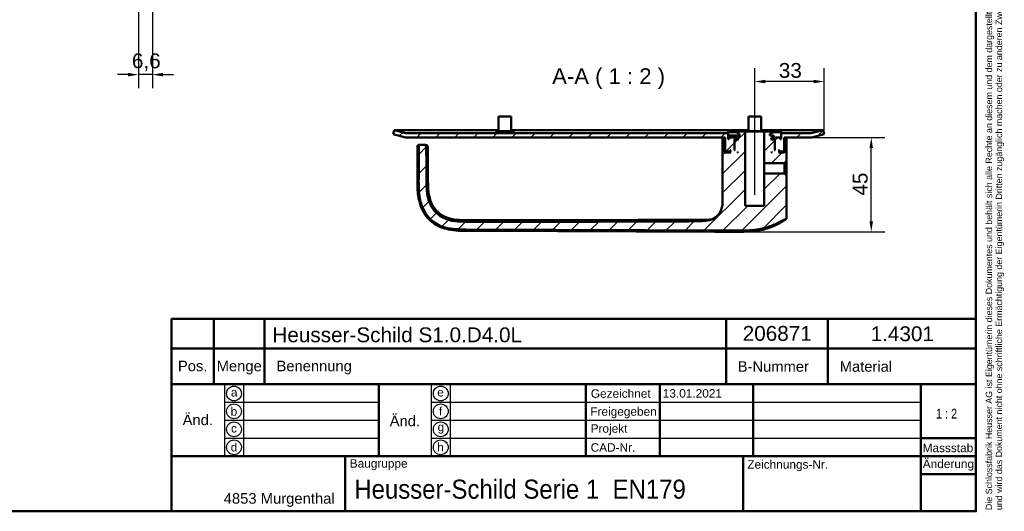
# Model space of a CAD drawing. Header units: millimetres. Extents: x 20 to 833, y 20 to 574.
# Tile 10 of 21: x 368 to 833, y 20 to 252. Entities that reach past the tile are written whole.
import ezdxf
from ezdxf.enums import TextEntityAlignment as Align

# ---------------------------------------------------------------- set-up
doc = ezdxf.new("R2010")
doc.units = ezdxf.units.MM
doc.header["$LTSCALE"] = 2
for name, color, linetype, lineweight in [('Bemaßungen(DIN)', 7, 'Continuous', 25), ('Mittellinie(DIN)', 7, 'Continuous', 25), ('Sichtbare Kanten(DIN)', 7, 'Continuous', 50), ('Skizziergeometrie(DIN)', 7, 'Continuous', 50), ('Skizzierlinie(DIN)', 7, 'Continuous', 25), ('Symbole(DIN)', 7, 'Continuous', 25)]:
    doc.layers.add(name, color=color, linetype=linetype, lineweight=lineweight)
doc.layers.add('Schraffur', color=179, linetype='Continuous', lineweight=9, true_color=0x1e1e47)
doc.styles.add('Aktuell-DIN', font='arial.ttf')
doc.styles.add('Aktuell-DINGroßer Text', font='arial.ttf')
doc.styles.add('STANDARD-DIN~0', font='arial.ttf')
doc.styles.add('Textstil10', font='arial.ttf')
doc.styles.add('Textstil41', font='arial.ttf', dxfattribs={"width": 0.8})
doc.styles.add('Textstil83', font='arial.ttf', dxfattribs={"width": 0.8})
doc.dimstyles.new('CAD-LAN', dxfattribs={"dimscale": 2, "dimtxt": 3.5, "dimasz": 2.5, "dimexe": 3.175, "dimexo": 0, "dimgap": 0.8, "dimtad": 1, "dimrnd": 1e-08, "dimtxsty": 'STANDARD-DIN~0', "dimcen": 0.09, "dimdle": 10, "dimclrd": 250, "dimclre": 250, "dimclrt": 250, "dimadec": 0, "dimazin": 2, "dimtfac": 1, "dimtmove": 0, "dimatfit": 3, "dimfxl": 1, "dimtolj": 1, "dimtzin": 0, "dimlwd": 25, "dimlwe": 25, "dimarcsym": 0})

# ---------------------------------------------------------------- blocks, each defined once
blk = doc.blocks.new('Ränder Standardrahmen')
at = {"layer": 'Skizziergeometrie(DIN)', "flags": 128}
blk.add_lwpolyline([(10, 10), (10, 287), (410, 287), (410, 10), (10, 10)], dxfattribs=at)
blk = doc.blocks.new('Schriftfelder Heusser')
at = {"layer": 'Skizziergeometrie(DIN)'}
for p, q in [((101, 229.92), (101, 236.92)), ((101, 236.92), (291, 236.92)), ((111, 229.92), (111, 236.92)), ((123, 229.92), (123, 236.92)), ((232, 229.92), (232, 236.92)), ((256, 229.92), (256, 236.92)), ((291, 236.92), (291, 229.92)), ((101, 191.42), (101, 229.92)), ((101, 229.92), (291, 229.92)), ((111, 229.92), (111, 221.42)), ((123, 229.92), (123, 221.42)), ((232, 229.92), (232, 221.42)), ((256, 229.92), (256, 221.42)), ((291, 229.92), (291, 191.42)), ((101, 221.42), (291, 221.42)), ((150, 221.42), (150, 204.42)), ((198.85, 221.42), (198.85, 204.42)), ((216.35, 221.42), (216.35, 204.42)), ((238.35, 221.42), (238.35, 204.42)), ((278, 221.42), (278, 191.42)), ((278, 208.67), (291, 208.67)), ((101, 204.42), (291, 204.42)), ((142, 204.42), (142, 191.42)), ((236, 204.42), (236, 191.42)), ((278, 200.17), (291, 200.17)), ((291, 191.42), (101, 191.42))]:
    blk.add_line(p, q, dxfattribs=at)
at = {"layer": 'Skizzierlinie(DIN)'}
for p, q in [((113.5, 221.42), (113.5, 204.42)), ((118, 221.42), (118, 204.42)), ((162.35, 221.42), (162.35, 204.42)), ((166.85, 221.42), (166.85, 204.42)), ((113.5, 217.17), (150, 217.17)), ((162.35, 217.17), (278, 217.17)), ((113.5, 212.92), (150, 212.92)), ((162.35, 212.92), (278, 212.92)), ((113.5, 208.67), (150, 208.67)), ((162.35, 208.67), (278, 208.67))]:
    blk.add_line(p, q, dxfattribs=at)
for centre in [(115.75, 219.25), (164.6, 219.25), (115.75, 215.04), (164.6, 215.04), (115.75, 210.79), (164.6, 210.79), (115.75, 206.54), (164.6, 206.54)]:
    blk.add_circle(centre, 1.75, dxfattribs=at)
at = {"layer": 'Symbole(DIN)', "color": 7, "insert": (293.33, 191.7), "char_height": 1.5, "width": 182.3003, "attachment_point": 1, "rotation": 90, "line_spacing_factor": 0.944221, "style": 'Aktuell-DIN'}
blk.add_mtext('\\fArial|b0|i0;\\H1.5000;Die Schlossfabrik Heusser AG ist Eigentümerin dieses Dokumentes und behält sich alle Rechte an diesem und dem dargestellten Gegenstand vor. Der Empfänger anerkennt diese Rechte\\Pund wird das Dokument nicht ohne schriftliche Ermächtigung der Eigentümerin Dritten zugänglich machen oder zu anderen Zwecken verwenden, zu dem es ihm übergeben worden ist.\\P ', dxfattribs=at)
at = {"layer": 'Symbole(DIN)', "color": 179, "true_color": 0x262659, "style": 'Aktuell-DIN'}
for s, insert, char_height, attachment_point in [('Pos.', (106, 227), 2.489, 2), ('Menge', (117, 227), 2.489, 2), ('Benennung', (125.81, 225.38), 2.489, 4), ('B-Nummer', (234.74, 225.62), 2.489, 4), ('Material', (265.02, 225.62), 2.489, 5), ('\\fArial|b0|i0;a', (115.81, 219.53), 2, 5), ('\\fArial|b0|i0;e', (164.54, 219.53), 2, 5), ('\\fArial|b0|i0;Gezeichnet', (200.05, 219.23), 2, 4), ('\\fArial|b0|i0;b', (115.75, 215), 2, 5), ('\\fArial|b0|i0;f', (164.55, 215.06), 2, 5), ('\\fArial|b0|i0;Freigegeben', (199.92, 216), 2, 1), ('\\fArial|b0|i0;Projekt', (200, 211.98), 2, 1), ('\\fArial|b0|i0;c', (115.75, 211.01), 2, 5), ('\\fArial|b0|i0;g', (164.63, 211.05), 2, 5), ('\\fArial|b0|i0;d', (115.76, 206.55), 2, 5), ('\\fArial|b0|i0;h', (164.55, 206.57), 2, 5), ('\\fArial|b0|i0;CAD-Nr.', (200, 207.5), 2, 1), ('\\fArial|b0|i0;\\H2.0000;Massstab', (284.39, 206.37), 2, 5), ('\\fArial|b0|i0;\\H2.0000;Baugruppe', (143.1, 203.73), 2, 1), ('\\fArial|b0|i0;Zeichnungs-Nr.', (237, 203.5), 2, 1), ('\\fArial|b0|i0;\\H2.5000;4853 Murgenthal', (113.33, 192.46), 2.5, 7)]:
    blk.add_mtext(s, dxfattribs=dict(at, insert=insert, char_height=char_height, attachment_point=attachment_point))
at = {"layer": 'Symbole(DIN)', "color": 179, "true_color": 0x262659, "attachment_point": 5, "style": 'Aktuell-DIN'}
for s, insert, char_height, width in [('Änd.', (107.21, 213), 2.489, 12.3494), ('Änd.', (156.12, 212.76), 2.489, 12.3494), ('\\fArial|b0|i0;Änderung', (284.51, 202.33), 2, 12.1143)]:
    blk.add_mtext(s, dxfattribs=dict(at, insert=insert, char_height=char_height, width=width))
at = {"layer": 'Symbole(DIN)', "color": 7, "insert": (144.18, 196.62), "char_height": 4.5, "width": 90.18, "attachment_point": 4, "style": 'Aktuell-DIN'}
blk.add_mtext('\\fArial|b0|i0;\\W0.90;\\H4.5000;Heusser-Schild Serie 1  EN179 ', dxfattribs=at)
at = {"layer": 'Symbole(DIN)', "color": 179, "true_color": 0x262659, "style": 'Textstil10'}
blk.add_attdef('ERSTELLUNGSDATUM_001', (217.04, 218.29), '', height=2, dxfattribs=at)
at = {"layer": 'Symbole(DIN)', "color": 179, "true_color": 0x262659}
for tag, height, style, p in [('AUTOR', 2.49, 'Aktuell-DIN', (240.03, 219.26)), ('KONTROLLDATUM', 2, 'Textstil10', (217.42, 215.04)), ('KONTROLLIERT_VON', 2, 'Textstil10', (239.98, 215.05))]:
    blk.add_attdef(tag, text='', height=height, dxfattribs=dict(at, style=style)).set_placement(p, align=Align.MIDDLE_LEFT)
at = {"layer": 'Symbole(DIN)', "color": 7, "style": 'Textstil83', "width": 0.8}
blk.add_attdef('Anfänglicher_Ansichtsmaßstab_001', (281.57, 213.34), '', height=2.3, dxfattribs=at)
at = {"layer": 'Symbole(DIN)', "color": 179, "true_color": 0x262659, "style": 'Textstil10'}
blk.add_attdef('PROJEKT', text='', height=2, dxfattribs=at).set_placement((217.77, 209.72), align=Align.BOTTOM_LEFT)
at = {"layer": 'Symbole(DIN)', "color": 7, "style": 'Textstil41', "width": 0.8}
blk.add_attdef('STATUS', text='', height=5, dxfattribs=at).set_placement((284.53, 195.86), align=Align.MIDDLE_CENTER)
blk = doc.blocks.new('*D16')
at = {"layer": 'Bemaßungen(DIN)', "color": 250, "linetype": 'Continuous', "lineweight": 25, "true_color": 0x3f3f3f, "transparency": 16777216}
for p, q in [((430.97, 280.66), (430.97, 220)), ((424.42, 258.35), (424.42, 220)), ((419.42, 226.35), (414.42, 226.35)), ((430.97, 226.35), (424.42, 226.35)), ((435.97, 226.35), (440.97, 226.35))]:
    blk.add_line(p, q, dxfattribs=at)
at = {"layer": 'Bemaßungen(DIN)', "color": 250, "linetype": 'Continuous', "true_color": 0x3f3f3f, "transparency": 16777216}
for points in [[(419.42, 227.19), (419.42, 225.52), (424.42, 226.35)], [(435.97, 227.19), (435.97, 225.52), (430.97, 226.35)]]:
    blk.add_solid(points, dxfattribs=at)
at = {"layer": 'Defpoints', "color": 0, "linetype": 'Continuous', "transparency": 16777216}
for p in [(430.97, 280.66), (424.42, 258.35), (424.42, 226.35)]:
    blk.add_point(p, dxfattribs=at)
at = {"layer": 'Bemaßungen(DIN)', "color": 250, "linetype": 'Continuous', "lineweight": 25, "true_color": 0x3f3f3f, "transparency": 16777216, "insert": (421.31, 236.37), "char_height": 7, "attachment_point": 1, "style": 'STANDARD-DIN~0'}
blk.add_mtext('\\A1;6,6', dxfattribs=at)
blk = doc.blocks.new('*D19')
at = {"layer": 'Bemaßungen(DIN)', "color": 250, "linetype": 'Continuous', "lineweight": 25, "true_color": 0x3f3f3f, "transparency": 16777216}
for p, q in [((715.5, 204.43), (715.5, 229.43)), ((748.3, 198.14), (748.3, 229.43)), ((743.3, 223.08), (720.5, 223.08))]:
    blk.add_line(p, q, dxfattribs=at)
at = {"layer": 'Bemaßungen(DIN)', "color": 250, "linetype": 'Continuous', "true_color": 0x3f3f3f, "transparency": 16777216}
for points in [[(720.5, 223.91), (720.5, 222.25), (715.5, 223.08)], [(743.3, 223.91), (743.3, 222.25), (748.3, 223.08)]]:
    blk.add_solid(points, dxfattribs=at)
at = {"layer": 'Defpoints', "color": 0, "linetype": 'Continuous', "transparency": 16777216}
for p in [(715.5, 223.08), (715.5, 204.43), (748.3, 198.14)]:
    blk.add_point(p, dxfattribs=at)
at = {"layer": 'Bemaßungen(DIN)', "color": 250, "linetype": 'Continuous', "lineweight": 25, "true_color": 0x3f3f3f, "transparency": 16777216, "insert": (726.89, 231.83), "char_height": 7, "attachment_point": 1, "style": 'STANDARD-DIN~0'}
blk.add_mtext('\\A1;33', dxfattribs=at)
blk = doc.blocks.new('*D20')
at = {"layer": 'Bemaßungen(DIN)', "color": 250, "linetype": 'Continuous', "lineweight": 25, "true_color": 0x3f3f3f, "transparency": 16777216}
for p, q in [((742.5, 196.63), (776.91, 196.63)), ((770.56, 157.07), (770.56, 191.63)), ((706.34, 152.07), (776.91, 152.07))]:
    blk.add_line(p, q, dxfattribs=at)
at = {"layer": 'Bemaßungen(DIN)', "color": 250, "linetype": 'Continuous', "true_color": 0x3f3f3f, "transparency": 16777216}
for points in [[(769.73, 191.63), (771.4, 191.63), (770.56, 196.63)], [(769.73, 157.07), (771.4, 157.07), (770.56, 152.07)]]:
    blk.add_solid(points, dxfattribs=at)
at = {"layer": 'Defpoints', "color": 0, "linetype": 'Continuous', "transparency": 16777216}
for p in [(742.5, 196.63), (770.56, 196.63), (706.34, 152.07)]:
    blk.add_point(p, dxfattribs=at)
at = {"layer": 'Bemaßungen(DIN)', "color": 250, "linetype": 'Continuous', "lineweight": 25, "true_color": 0x3f3f3f, "transparency": 16777216, "insert": (761.84, 169.17), "char_height": 7, "attachment_point": 1, "rotation": 90, "style": 'STANDARD-DIN~0'}
blk.add_mtext('\\A1;45', dxfattribs=at)

msp = doc.modelspace()

# ---------------------------------------------------------------- hatches: boundary and pattern name
at = {"layer": 'Schraffur'}
h = msp.add_hatch(dxfattribs=at)
h.set_pattern_fill('ANSI31', color=256, scale=50.8, style=0)
h.set_pattern_definition([(45, (0, 0), (-4.49013, 4.49013), [])])
edge = h.paths.add_edge_path()
edge.add_spline(control_points=[(730.081, 158.059), (730.174, 158.096), (730.265, 158.13), (730.381, 158.206), (730.417, 158.237), (730.479, 158.317), (730.5, 158.363), (730.538, 158.507), (730.538, 158.611), (730.538, 158.715)], knot_values=[-0.0935252, -0.0935252, -0.0935252, -0.0935252, -0.0642653, -0.0642653, -0.0483657, -0.0483657, -0.0312513, -0.0312513, 0, 0, 0, 0], degree=3, periodic=0)
edge.add_line((730.538, 158.715), (730.538, 178.685))
edge.add_line((730.538, 178.685), (729.554, 179.669))
edge.add_line((729.554, 179.669), (720.045, 179.669))
edge.add_line((720.045, 179.669), (720.045, 164.427))
edge.add_line((720.045, 164.427), (710.945, 164.427))
edge.add_line((710.945, 164.427), (710.945, 199.427))
edge.add_line((710.945, 199.427), (707.995, 199.427))
edge.add_line((707.995, 199.427), (707.495, 198.927))
edge.add_line((707.495, 198.927), (707.495, 198.327))
edge.add_line((707.495, 198.327), (708.395, 198.327))
edge.add_line((708.395, 198.327), (708.395, 196.627))
edge.add_line((708.395, 196.627), (707.495, 196.627))
edge.add_line((707.495, 196.627), (707.495, 195.427))
edge.add_line((707.495, 195.427), (707.295, 195.627))
edge.add_line((707.295, 195.627), (706.195, 195.627))
edge.add_line((706.195, 195.627), (705.995, 195.427))
edge.add_line((705.995, 195.427), (705.995, 190.627))
edge.add_line((705.995, 190.627), (705.745, 190.627))
edge.add_line((705.745, 190.627), (705.945, 190.827))
edge.add_line((705.945, 190.827), (705.945, 195.627))
edge.add_line((705.945, 195.627), (705.745, 195.827))
edge.add_line((705.745, 195.827), (706.495, 195.827))
edge.add_line((706.495, 195.827), (706.495, 196.627))
edge.add_line((706.495, 196.627), (703.495, 196.627))
edge.add_line((703.495, 196.627), (703.495, 195.827))
edge.add_line((703.495, 195.827), (702.995, 195.827))
edge.add_line((702.995, 195.827), (702.995, 199.127))
edge.add_line((702.995, 199.127), (702.495, 199.127))
edge.add_line((702.495, 199.127), (702.495, 198.629))
edge.add_line((702.495, 198.629), (550.741, 198.629))
edge.add_line((550.741, 198.629), (545.187, 200.074))
edge.add_line((545.187, 200.074), (544.683, 198.139))
edge.add_line((544.683, 198.139), (550.489, 196.627))
edge.add_line((550.489, 196.627), (701.495, 196.627))
edge.add_line((701.495, 196.627), (701.495, 190.227))
edge.add_line((701.495, 190.227), (701.695, 190.027))
edge.add_line((701.695, 190.027), (703.795, 190.027))
edge.add_line((703.795, 190.027), (703.895, 190.127))
edge.add_line((703.895, 190.127), (703.895, 190.627))
edge.add_line((703.895, 190.627), (704.195, 190.627))
edge.add_line((704.195, 190.627), (703.995, 190.427))
edge.add_line((703.995, 190.427), (703.995, 189.827))
edge.add_line((703.995, 189.827), (704.195, 189.627))
edge.add_line((704.195, 189.627), (701.495, 189.627))
edge.add_line((701.495, 189.627), (701.195, 189.927))
edge.add_line((701.195, 189.927), (701.195, 196.127))
edge.add_line((701.195, 196.127), (700.351, 196.127))
edge.add_line((700.351, 196.127), (700.351, 193.627))
edge.add_line((700.351, 193.627), (700.351, 168.211))
edge.add_spline(control_points=[(700.351, 168.211), (700.351, 166.72), (700.351, 165.226), (699.862, 162.823), (699.542, 161.914), (698.542, 160.26), (697.901, 159.567), (696.077, 158.235), (694.926, 157.81), (691.956, 157.055), (689.84, 157.046), (687.764, 157.037)], knot_values=[-1.7523025, -1.7523025, -1.7523025, -1.7523025, -1.4005798, -1.4005798, -1.1659723, -1.1659723, -0.9360017, -0.9360017, -0.622774, -0.622774, 0, 0, 0, 0], degree=3, periodic=0)
edge.add_spline(control_points=[(687.764, 157.037), (670.064, 156.96), (652.364, 156.886), (616.167, 156.804), (597.671, 156.799), (579.174, 156.865)], knot_values=[-10.8590542, -10.8590542, -10.8590542, -10.8590542, -5.5490264, -5.5490264, 0, 0, 0, 0], degree=3, periodic=0)
edge.add_spline(control_points=[(579.174, 156.865), (577.035, 156.873), (574.78, 156.882), (571.016, 157.62), (569.245, 158.145), (566.026, 160.066), (564.76, 161.198), (562.374, 164.369), (561.654, 166.282), (560.45, 170.904), (560.437, 174.056), (560.424, 177.165)], knot_values=[-2.9244657, -2.9244657, -2.9244657, -2.9244657, -2.2361642, -2.2361642, -1.7941913, -1.7941913, -1.422562, -1.422562, -0.932808, -0.932808, 0, 0, 0, 0], degree=3, periodic=0)
edge.add_spline(control_points=[(560.424, 177.165), (560.409, 180.753), (560.397, 183.576), (560.383, 187.67), (560.377, 189.772), (560.376, 191.714)], knot_values=[-1.3547138, -1.3547138, -1.3547138, -1.3547138, -0.5873657, -0.5873657, -0.0059478, -0.0059478, -0.0059478, -0.0059478], degree=3, periodic=0)
edge.add_spline(control_points=[(560.376, 191.714), (560.376, 191.967), (560.376, 192.228), (560.286, 192.559), (560.245, 192.657), (560.129, 192.826), (560.059, 192.894), (559.87, 193.017), (559.751, 193.058), (559.419, 193.127), (559.189, 193.127), (558.965, 193.127)], knot_values=[-0.2455462, -0.2455462, -0.2455462, -0.2455462, -0.1709724, -0.1709724, -0.1378317, -0.1378317, -0.106542, -0.106542, -0.067146, -0.067146, 0, 0, 0, 0], degree=3, periodic=0)
edge.add_line((558.965, 193.127), (557.375, 193.127))
edge.add_spline(control_points=[(557.375, 193.127), (557.27, 193.127), (557.162, 193.127), (557.029, 193.09), (556.991, 193.074), (556.925, 193.028), (556.899, 193), (556.852, 192.926), (556.836, 192.878), (556.81, 192.746), (556.81, 192.653), (556.81, 192.562)], knot_values=[-0.0997525, -0.0997525, -0.0997525, -0.0997525, -0.0687231, -0.0687231, -0.0556331, -0.0556331, -0.0432165, -0.0432165, -0.0273736, -0.0273736, -0.0000528, -0.0000528, -0.0000528, -0.0000528], degree=3, periodic=0)
edge.add_spline(control_points=[(556.81, 192.562), (556.809, 190.427), (556.805, 188.392), (556.789, 183.452), (556.771, 179.236), (556.761, 177.137)], knot_values=[-1.0713762, -1.0713762, -1.0713762, -1.0713762, -0.6299433, -0.6299433, 0, 0, 0, 0], degree=3, periodic=0)
edge.add_spline(control_points=[(556.761, 177.137), (556.748, 174.078), (556.734, 170.909), (557.699, 165.829), (558.354, 163.6), (560.62, 159.714), (561.921, 158.202), (565.525, 155.41), (567.627, 154.59), (572.595, 153.229), (575.92, 153.215), (579.09, 153.201)], knot_values=[-3.1182614, -3.1182614, -3.1182614, -3.1182614, -2.3275462, -2.3275462, -1.8418292, -1.8418292, -1.4493224, -1.4493224, -0.951006, -0.951006, -0.0000032, -0.0000032, -0.0000032, -0.0000032], degree=3, periodic=0)
edge.add_line((579.09, 153.201), (706.563, 152.655))
edge.add_spline(control_points=[(706.563, 152.655), (707.736, 152.65), (709.478, 152.642), (712.436, 152.722), (713.892, 152.807), (715.351, 152.974)], knot_values=[-0.8850588, -0.8850588, -0.8850588, -0.8850588, -0.4408383, -0.4408383, 0, 0, 0, 0], degree=3, periodic=0)
edge.add_spline(control_points=[(715.351, 152.974), (716.179, 153.068), (717.003, 153.189), (718.641, 153.495), (719.453, 153.68), (720.256, 153.903)], knot_values=[-0.4996856, -0.4996856, -0.4996856, -0.4996856, -0.2499014, -0.2499014, 0, 0, 0, 0], degree=3, periodic=0)
edge.add_spline(control_points=[(720.256, 153.903), (721.067, 154.128), (721.877, 154.394), (723.553, 155.008), (724.434, 155.369), (725.297, 155.749)], knot_values=[-0.5353756, -0.5353756, -0.5353756, -0.5353756, -0.2827871, -0.2827871, -0.0000004, -0.0000004, -0.0000004, -0.0000004], degree=3, periodic=0)
edge.add_spline(control_points=[(725.297, 155.749), (726.228, 156.159), (726.734, 156.411), (728.49, 157.317), (729.366, 157.776), (730.081, 158.059)], knot_values=[-0.5031249, -0.5031249, -0.5031249, -0.5031249, -0.2304775, -0.2304775, 0, 0, 0, 0], degree=3, periodic=0)
h.paths.add_polyline_path([(707.495, 189.827), (707.495, 189.627), (707.295, 189.627)], flags=0)
h.paths.add_polyline_path([(748.302, 198.139), (747.798, 200.074), (742.243, 198.629), (728.495, 198.629), (728.495, 199.127), (727.995, 199.127), (727.995, 195.827), (727.495, 195.827), (727.495, 196.627), (724.512, 196.627), (724.512, 197.527), (722.595, 197.527), (722.595, 198.327), (723.495, 198.327), (723.495, 198.927), (722.995, 199.427), (720.045, 199.427), (720.045, 184.586), (729.554, 184.586), (730.538, 185.57), (730.538, 193.627), (730.538, 196.127), (729.795, 196.127), (729.795, 189.927), (729.495, 189.627), (726.795, 189.627), (726.995, 189.827), (726.995, 190.427), (726.795, 190.627), (727.095, 190.627), (727.095, 190.127), (727.195, 190.027), (729.295, 190.027), (729.495, 190.227), (729.495, 196.627), (742.495, 196.627)])
h.paths.add_polyline_path([(723.495, 189.627), (723.495, 189.827), (723.695, 189.627)], flags=0)
h.paths.add_polyline_path([(724.995, 195.427), (724.795, 195.627), (723.695, 195.627), (723.495, 195.427), (723.495, 196.627), (724.495, 196.627), (724.495, 195.827), (725.245, 195.827), (725.045, 195.627), (725.045, 190.827), (725.245, 190.627), (724.995, 190.627)], flags=0)

# ---------------------------------------------------------------- linework, layer by layer
at = {"layer": 'Mittellinie(DIN)', "linetype": 'Continuous'}
msp.add_line((715.495, 169.507), (715.495, 204.427), dxfattribs=at)
at = {"layer": 'Sichtbare Kanten(DIN)'}
for p, q in [((600.495, 206.629), (594.495, 206.629)), ((594.495, 199.629), (594.495, 206.629)), ((600.495, 199.629), (600.495, 206.629)), ((718.495, 206.629), (712.495, 206.629)), ((712.495, 199.629), (712.495, 206.629)), ((718.495, 199.629), (718.495, 206.629)), ((545.187, 200.074), (544.683, 198.139)), ((550.741, 198.629), (545.187, 200.074)), ((563.492, 200.074), (545.187, 200.074)), ((594.495, 200.074), (563.492, 200.074)), ((712.495, 200.074), (600.495, 200.074)), ((729.492, 200.074), (718.495, 200.074)), ((747.798, 200.074), (729.492, 200.074)), ((747.798, 200.074), (742.243, 198.629)), ((748.302, 198.139), (747.798, 200.074)), ((544.683, 198.139), (550.489, 196.627)), ((550.489, 196.627), (701.495, 196.627)), ((702.495, 198.629), (550.741, 198.629)), ((601.495, 199.629), (593.495, 199.629)), ((593.495, 198.629), (593.495, 199.629)), ((601.495, 198.629), (601.495, 199.629)), ((701.195, 196.127), (700.351, 196.127)), ((700.351, 196.127), (700.351, 193.627)), ((700.351, 196.127), (700.351, 196.127)), ((700.351, 193.627), (700.351, 196.127)), ((701.195, 189.927), (701.195, 196.127)), ((701.495, 196.127), (701.195, 196.127)), ((701.495, 196.627), (701.495, 190.227)), ((701.495, 196.627), (701.495, 190.227)), ((702.995, 199.127), (702.495, 199.127)), ((702.495, 199.127), (702.495, 198.629)), ((702.495, 199.127), (702.495, 198.629)), ((702.995, 195.827), (702.995, 199.127)), ((702.995, 199.127), (707.695, 199.127)), ((703.495, 195.827), (702.995, 195.827)), ((706.495, 196.627), (703.495, 196.627)), ((703.495, 196.627), (703.495, 195.827)), ((703.495, 195.827), (703.495, 196.627)), ((707.237, 197.527), (703.537, 197.527)), ((703.537, 197.527), (703.537, 196.627)), ((705.945, 195.627), (705.745, 195.827)), ((705.745, 195.827), (706.495, 195.827)), ((705.945, 190.827), (705.945, 195.627)), ((705.945, 195.627), (706.195, 195.627)), ((706.195, 195.627), (705.995, 195.427)), ((706.195, 195.627), (705.995, 195.427)), ((705.995, 195.427), (705.995, 190.627)), ((705.995, 195.427), (705.995, 190.627)), ((707.295, 195.627), (706.195, 195.627)), ((706.495, 195.827), (706.495, 196.627)), ((706.495, 196.627), (706.516, 196.627)), ((707.495, 195.827), (706.495, 195.827)), ((706.516, 196.627), (707.237, 196.627)), ((708.395, 197.527), (707.237, 197.527)), ((707.237, 197.527), (707.237, 196.627)), ((707.237, 196.627), (707.495, 196.627)), ((707.495, 195.427), (707.295, 195.627)), ((707.495, 195.627), (707.295, 195.627)), ((707.995, 199.427), (707.495, 198.927)), ((707.995, 199.427), (707.495, 198.927)), ((707.495, 198.927), (707.495, 198.327)), ((707.495, 198.327), (707.495, 198.927)), ((707.495, 198.327), (708.395, 198.327)), ((708.395, 196.627), (707.495, 196.627)), ((707.495, 196.627), (707.495, 195.427)), ((707.495, 195.427), (707.495, 196.627)), ((710.945, 199.427), (707.995, 199.427)), ((708.395, 198.327), (708.395, 196.627)), ((708.395, 196.627), (708.395, 198.327)), ((710.945, 164.427), (710.945, 199.427)), ((720.045, 199.427), (710.945, 199.427)), ((719.495, 199.629), (711.495, 199.629)), ((711.495, 199.427), (711.495, 199.629)), ((719.495, 199.427), (719.495, 199.629)), ((722.995, 199.427), (720.045, 199.427)), ((720.045, 199.427), (720.045, 184.586)), ((722.595, 197.527), (722.595, 198.327)), ((722.595, 198.327), (723.495, 198.327)), ((722.595, 197.527), (722.595, 198.327)), ((724.512, 197.527), (722.595, 197.527)), ((723.495, 198.927), (722.995, 199.427)), ((722.995, 199.427), (723.495, 198.927)), ((723.295, 199.127), (727.995, 199.127)), ((723.495, 198.327), (723.495, 198.927)), ((723.495, 198.327), (723.495, 198.927)), ((723.495, 195.427), (723.495, 196.627)), ((723.495, 196.627), (724.495, 196.627)), ((723.495, 195.427), (723.495, 196.627)), ((724.495, 195.827), (723.495, 195.827)), ((723.695, 195.627), (723.495, 195.427)), ((723.695, 195.627), (723.495, 195.627)), ((724.795, 195.627), (723.695, 195.627)), ((724.495, 196.627), (724.495, 195.827)), ((724.495, 195.827), (725.245, 195.827)), ((724.512, 196.627), (724.512, 197.527)), ((724.512, 197.527), (724.512, 196.627)), ((727.495, 196.627), (724.512, 196.627)), ((724.995, 195.427), (724.795, 195.627)), ((724.795, 195.627), (725.045, 195.627)), ((724.795, 195.627), (724.995, 195.427)), ((724.995, 190.627), (724.995, 195.427)), ((724.995, 195.427), (724.995, 190.627)), ((725.245, 195.827), (725.045, 195.627)), ((725.045, 195.627), (725.045, 190.827)), ((727.495, 195.827), (727.495, 196.627)), ((727.495, 195.827), (727.495, 196.627)), ((727.995, 195.827), (727.495, 195.827)), ((728.495, 199.127), (727.995, 199.127)), ((727.995, 199.127), (727.995, 195.827)), ((728.495, 198.629), (728.495, 199.127)), ((728.495, 199.127), (728.495, 198.629)), ((742.243, 198.629), (728.495, 198.629)), ((729.495, 190.227), (729.495, 196.627)), ((729.495, 196.627), (742.495, 196.627)), ((729.495, 196.627), (729.495, 190.227)), ((729.795, 196.127), (729.495, 196.127)), ((730.538, 196.127), (729.795, 196.127)), ((729.795, 196.127), (729.795, 189.927)), ((730.538, 193.627), (730.538, 196.127)), ((730.538, 193.627), (730.538, 196.127)), ((742.495, 196.627), (748.302, 198.139)), ((558.965, 193.127), (557.375, 193.127)), ((558.965, 193.127), (559.668, 193.127)), ((700.351, 193.627), (700.351, 168.211)), ((700.351, 193.627), (700.351, 168.211)), ((705.745, 190.627), (705.945, 190.827)), ((705.995, 190.827), (705.945, 190.827)), ((725.045, 190.827), (724.995, 190.827)), ((725.045, 190.827), (725.245, 190.627)), ((730.538, 185.57), (730.538, 193.627)), ((730.538, 193.627), (730.538, 185.57)), ((701.495, 189.627), (701.195, 189.927)), ((703.995, 189.927), (701.195, 189.927)), ((701.495, 190.227), (701.695, 190.027)), ((701.695, 190.027), (701.495, 190.227)), ((704.195, 189.627), (701.495, 189.627)), ((701.695, 190.027), (703.795, 190.027)), ((703.795, 190.027), (703.895, 190.127)), ((703.795, 190.027), (703.995, 190.027)), ((703.895, 190.127), (703.895, 190.627)), ((703.895, 190.627), (704.195, 190.627)), ((703.995, 190.127), (703.895, 190.127)), ((704.195, 190.627), (703.995, 190.427)), ((704.195, 190.627), (703.995, 190.427)), ((703.995, 190.427), (703.995, 189.827)), ((703.995, 190.427), (703.995, 189.827)), ((703.995, 189.827), (704.195, 189.627)), ((704.195, 189.627), (703.995, 189.827)), ((705.995, 190.627), (705.745, 190.627)), ((707.295, 189.627), (707.495, 189.827)), ((707.495, 189.627), (707.295, 189.627)), ((707.495, 189.827), (707.495, 189.627)), ((707.495, 189.627), (707.495, 189.827)), ((723.495, 189.627), (723.495, 189.827)), ((723.495, 189.827), (723.695, 189.627)), ((723.495, 189.627), (723.495, 189.827)), ((723.695, 189.627), (723.495, 189.627)), ((725.245, 190.627), (724.995, 190.627)), ((726.995, 190.427), (726.795, 190.627)), ((726.795, 190.627), (727.095, 190.627)), ((726.795, 190.627), (726.995, 190.427)), ((726.795, 189.627), (726.995, 189.827)), ((726.795, 189.627), (726.995, 189.827)), ((729.495, 189.627), (726.795, 189.627)), ((726.995, 189.827), (726.995, 190.427)), ((726.995, 190.427), (726.995, 189.827)), ((727.095, 190.127), (726.995, 190.127)), ((726.995, 190.027), (727.195, 190.027)), ((729.795, 189.927), (726.995, 189.927)), ((727.095, 190.627), (727.095, 190.127)), ((727.095, 190.127), (727.195, 190.027)), ((727.195, 190.027), (729.295, 190.027)), ((729.295, 190.027), (729.495, 190.227)), ((729.295, 190.027), (729.495, 190.227)), ((729.795, 189.927), (729.495, 189.627)), ((720.045, 184.586), (729.554, 184.586)), ((720.045, 184.586), (720.045, 179.669)), ((729.554, 184.586), (730.538, 185.57)), ((729.554, 184.586), (729.554, 179.669)), ((729.554, 179.669), (720.045, 179.669)), ((720.045, 179.669), (720.045, 164.427)), ((730.538, 178.685), (729.554, 179.669)), ((730.538, 158.715), (730.538, 178.685)), ((730.538, 178.685), (730.538, 158.715)), ((720.045, 164.427), (710.945, 164.427)), ((579.09, 153.201), (706.563, 152.655))]:
    msp.add_line(p, q, dxfattribs=at)
for points, degree, knots in [([(715.347, 152.412), (710.993, 151.914), (706.586, 152.093), (694.867, 152.144), (687.531, 152.175), (658.187, 152.301), (636.179, 152.395), (605.917, 152.525), (597.664, 152.56), (583.219, 152.623), (576.923, 152.022), (569.583, 153.451), (568.335, 153.805), (565.144, 155.1), (563.261, 156.32), (560.51, 159.061), (559.48, 160.495), (557.877, 163.601), (557.299, 165.306), (556.453, 169.154), (556.276, 171.338), (556.127, 177.129), (556.217, 180.754), (556.235, 185.836), (556.239, 187.295), (556.245, 189.484), (556.247, 190.213), (556.247, 191.307), (556.245, 191.672), (556.25, 192.132), (556.252, 192.228), (556.258, 192.434), (556.263, 192.546), (556.286, 192.693), (556.295, 192.738), (556.332, 192.861), (556.366, 192.926), (556.452, 193.025), (556.504, 193.062), (556.613, 193.102), (556.66, 193.113), (556.744, 193.123), (556.778, 193.126), (556.832, 193.128), (556.852, 193.128), (556.893, 193.129), (556.914, 193.129), (556.935, 193.129)], 3, [0, 0, 0, 0, 1.3147732, 1.3147732, 3.5156069, 3.5156069, 10.1181079, 10.1181079, 12.5940457, 12.5940457, 14.4517512, 14.4517512, 14.8372417, 14.8372417, 15.4848677, 15.4848677, 16.0022412, 16.0022412, 16.5333209, 16.5333209, 17.1842684, 17.1842684, 18.2712861, 18.2712861, 18.7090006, 18.7090006, 18.9277979, 18.9277979, 19.037268, 19.037268, 19.0659314, 19.0659314, 19.1002429, 19.1002429, 19.1167144, 19.1167144, 19.1500843, 19.1500843, 19.1808225, 19.1808225, 19.1996381, 19.1996381, 19.21058, 19.21058, 19.2165994, 19.2165994, 19.2229076, 19.2229076, 19.2229076, 19.2229076]), ([(556.81, 192.562), (556.809, 190.427), (556.805, 188.392), (556.789, 183.452), (556.771, 179.236), (556.761, 177.137)], 3, [-1.0713762, -1.0713762, -1.0713762, -1.0713762, -0.6299433, -0.6299433, 0, 0, 0, 0]), ([(557.375, 193.127), (557.27, 193.127), (557.162, 193.127), (557.029, 193.09), (556.991, 193.074), (556.925, 193.028), (556.899, 193), (556.852, 192.926), (556.836, 192.878), (556.81, 192.746), (556.81, 192.653), (556.81, 192.562)], 3, [-0.099752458, -0.099752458, -0.099752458, -0.099752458, -0.068723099, -0.068723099, -0.055633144, -0.055633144, -0.04321647, -0.04321647, -0.02737359, -0.02737359, -0.000052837, -0.000052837, -0.000052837, -0.000052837]), ([(556.816, 193.118), (556.816, 193.118), (556.816, 193.118), (556.819, 193.119), (556.831, 193.12), (556.864, 193.124), (556.879, 193.125), (556.913, 193.127), (556.931, 193.128), (556.966, 193.129), (556.981, 193.13), (557.007, 193.13), (557.017, 193.13), (557.033, 193.13), (557.04, 193.13), (557.05, 193.13), (557.053, 193.13), (557.058, 193.13), (557.061, 193.13), (557.063, 193.13), (557.063, 193.13), (557.064, 193.13), (557.064, 193.13), (557.064, 193.13)], 3, [0.040889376, 0.040889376, 0.040889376, 0.040889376, 0.04351179, 0.04351179, 0.063943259, 0.063943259, 0.075266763, 0.075266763, 0.084557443, 0.084557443, 0.090252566, 0.090252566, 0.093339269, 0.093339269, 0.095419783, 0.095419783, 0.096311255, 0.096311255, 0.09697961, 0.09697961, 0.097042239, 0.097042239, 0.097097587, 0.097097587, 0.097097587, 0.097097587]), ([(556.981, 193.124), (556.977, 193.124), (556.971, 193.125), (556.965, 193.126), (556.96, 193.127), (556.954, 193.127), (556.953, 193.127)], 5, [1.370661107, 1.370661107, 1.370661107, 1.370661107, 1.370661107, 1.370661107, 1.391806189, 1.395873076, 1.395873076, 1.395873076, 1.395873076, 1.395873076, 1.395873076]), ([(556.96, 193.122), (556.96, 193.122), (556.96, 193.122), (556.965, 193.122), (556.973, 193.123), (557.001, 193.125), (557.021, 193.127), (557.066, 193.128), (557.084, 193.129), (557.118, 193.129), (557.131, 193.129), (557.153, 193.129), (557.162, 193.129), (557.171, 193.129)], 3, [0.043023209, 0.043023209, 0.043023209, 0.043023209, 0.048472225, 0.048472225, 0.065382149, 0.065382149, 0.082093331, 0.082093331, 0.090516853, 0.090516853, 0.094716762, 0.094716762, 0.097316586, 0.097316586, 0.097316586, 0.097316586]), ([(557.058, 193.123), (557.058, 193.123), (557.06, 193.123), (557.071, 193.124), (557.082, 193.125), (557.11, 193.126), (557.127, 193.127), (557.159, 193.128), (557.167, 193.128), (557.185, 193.128), (557.195, 193.128), (557.212, 193.128), (557.218, 193.128), (557.229, 193.128), (557.233, 193.128), (557.239, 193.128), (557.241, 193.128), (557.244, 193.128), (557.244, 193.128), (557.245, 193.128), (557.245, 193.128), (557.245, 193.128)], 3, [0.043269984, 0.043269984, 0.043269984, 0.043269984, 0.055421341, 0.055421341, 0.070594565, 0.070594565, 0.084176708, 0.084176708, 0.088140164, 0.088140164, 0.09200347, 0.09200347, 0.094111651, 0.094111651, 0.095414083, 0.095414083, 0.095952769, 0.095952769, 0.096154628, 0.096154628, 0.096192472, 0.096192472, 0.096192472, 0.096192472]), ([(557.143, 193.125), (557.143, 193.125), (557.154, 193.126), (557.186, 193.127), (557.194, 193.127), (557.211, 193.127), (557.219, 193.127), (557.233, 193.128), (557.239, 193.128), (557.252, 193.128), (557.26, 193.128), (557.274, 193.128), (557.279, 193.128), (557.287, 193.128), (557.289, 193.128), (557.293, 193.128), (557.293, 193.128), (557.294, 193.128), (557.295, 193.128), (557.295, 193.128)], 3, [0.041204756, 0.041204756, 0.041204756, 0.041204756, 0.068784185, 0.068784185, 0.076970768, 0.076970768, 0.082340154, 0.082340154, 0.085424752, 0.085424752, 0.08876935, 0.08876935, 0.090316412, 0.090316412, 0.091134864, 0.091134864, 0.091301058, 0.091301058, 0.091425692, 0.091425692, 0.091425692, 0.091425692]), ([(557.209, 193.126), (557.209, 193.126), (557.211, 193.126), (557.219, 193.127), (557.229, 193.127), (557.253, 193.127), (557.261, 193.127), (557.277, 193.127), (557.284, 193.128), (557.298, 193.128), (557.304, 193.128), (557.314, 193.128), (557.318, 193.128), (557.325, 193.128), (557.327, 193.128), (557.33, 193.128)], 3, [0.041130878, 0.041130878, 0.041130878, 0.041130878, 0.052585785, 0.052585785, 0.07295608, 0.07295608, 0.080887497, 0.080887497, 0.086067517, 0.086067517, 0.08868268, 0.08868268, 0.089993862, 0.089993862, 0.090808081, 0.090808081, 0.090808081, 0.090808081]), ([(557.257, 193.128), (557.254, 193.128), (557.249, 193.128), (557.244, 193.128), (557.239, 193.128), (557.234, 193.128), (557.233, 193.128)], 5, [0.903523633, 0.903523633, 0.903523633, 0.903523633, 0.903523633, 0.903523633, 0.956845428, 0.975920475, 0.975920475, 0.975920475, 0.975920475, 0.975920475, 0.975920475]), ([(557.256, 193.127), (557.256, 193.127), (557.257, 193.127), (557.263, 193.127), (557.273, 193.127), (557.299, 193.127), (557.303, 193.127), (557.314, 193.127), (557.319, 193.127), (557.328, 193.128), (557.332, 193.128), (557.337, 193.128), (557.339, 193.128), (557.342, 193.128), (557.344, 193.128), (557.348, 193.128), (557.349, 193.128), (557.352, 193.128), (557.353, 193.128), (557.354, 193.128), (557.354, 193.128), (557.354, 193.128), (557.354, 193.128), (557.354, 193.128)], 3, [0.042153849, 0.042153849, 0.042153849, 0.042153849, 0.051584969, 0.051584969, 0.077457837, 0.077457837, 0.082709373, 0.082709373, 0.08665462, 0.08665462, 0.088479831, 0.088479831, 0.089149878, 0.089149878, 0.089838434, 0.089838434, 0.090267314, 0.090267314, 0.090572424, 0.090572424, 0.090605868, 0.090605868, 0.090618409, 0.090618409, 0.090618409, 0.090618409]), ([(557.281, 193.127), (557.281, 193.127), (557.281, 193.127), (557.282, 193.127), (557.282, 193.127), (557.286, 193.127), (557.294, 193.127), (557.322, 193.127), (557.328, 193.127), (557.336, 193.127), (557.336, 193.127), (557.337, 193.127)], 3, [0.045432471, 0.045432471, 0.045432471, 0.045432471, 0.050965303, 0.050965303, 0.053032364, 0.053032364, 0.073829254, 0.073829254, 0.078452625, 0.078452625, 0.078621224, 0.078621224, 0.078621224, 0.078621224]), ([(557.282, 193.127), (557.282, 193.127), (557.286, 193.127), (557.3, 193.127), (557.308, 193.127), (557.323, 193.127), (557.327, 193.127), (557.337, 193.127), (557.341, 193.127), (557.349, 193.127), (557.353, 193.127), (557.359, 193.127), (557.361, 193.127), (557.365, 193.127), (557.367, 193.127), (557.368, 193.127)], 3, [0.042845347, 0.042845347, 0.042845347, 0.042845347, 0.063924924, 0.063924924, 0.077136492, 0.077136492, 0.081925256, 0.081925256, 0.085010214, 0.085010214, 0.086567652, 0.086567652, 0.087348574, 0.087348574, 0.087833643, 0.087833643, 0.087833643, 0.087833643]), ([(560.376, 191.714), (560.376, 191.967), (560.376, 192.228), (560.286, 192.559), (560.245, 192.657), (560.129, 192.826), (560.059, 192.894), (559.87, 193.017), (559.751, 193.058), (559.419, 193.127), (559.189, 193.127), (558.965, 193.127)], 3, [-0.24554621, -0.24554621, -0.24554621, -0.24554621, -0.17097245, -0.17097245, -0.13783166, -0.13783166, -0.10654197, -0.10654197, -0.06714601, -0.06714601, -0.00000001, -0.00000001, -0.00000001, -0.00000001]), ([(559.692, 193.127), (559.692, 193.127), (559.692, 193.127), (559.692, 193.127), (559.692, 193.127), (559.692, 193.127), (559.692, 193.127), (559.692, 193.127), (559.692, 193.127), (559.693, 193.127), (559.693, 193.127), (559.694, 193.127), (559.694, 193.127), (559.694, 193.127), (559.694, 193.127), (559.695, 193.127), (559.695, 193.127), (559.695, 193.127), (559.695, 193.127), (559.695, 193.127), (559.695, 193.127), (559.695, 193.127), (559.695, 193.127), (559.696, 193.127), (559.696, 193.127), (559.697, 193.127), (559.697, 193.127), (559.699, 193.127), (559.699, 193.127), (559.704, 193.127), (559.709, 193.127), (559.718, 193.127), (559.721, 193.127), (559.732, 193.127), (559.74, 193.127), (559.782, 193.127), (559.816, 193.127), (559.884, 193.127), (559.918, 193.126), (560.02, 193.123), (560.088, 193.12), (560.292, 193.103), (560.43, 193.08), (560.623, 193.006), (560.684, 192.975), (560.796, 192.896), (560.847, 192.848), (560.932, 192.74), (560.966, 192.68), (561.047, 192.491), (561.073, 192.354), (561.105, 192.049), (561.104, 191.879), (561.104, 191.709)], 3, [0, 0, 0, 0, 0.00007948, 0.00007948, 0.00023843, 0.00023843, 0.00055634, 0.00055634, 0.00119216, 0.00119216, 0.00247649, 0.00247649, 0.00263941, 0.00263941, 0.00267988, 0.00267988, 0.00270001, 0.00270001, 0.00272021, 0.00272021, 0.00274029, 0.00274029, 0.00278045, 0.00278045, 0.00286031, 0.00286031, 0.00317882, 0.00317882, 0.00381464, 0.00381464, 0.00640667, 0.00640667, 0.00768677, 0.00768677, 0.01025221, 0.01025221, 0.02044749, 0.02044749, 0.03062153, 0.03062153, 0.05097922, 0.05097922, 0.09220659, 0.09220659, 0.11272488, 0.11272488, 0.13329354, 0.13329354, 0.15379743, 0.15379743, 0.19482926, 0.19482926, 0.24572243, 0.24572243, 0.24572243, 0.24572243]), ([(560.424, 177.165), (560.409, 180.753), (560.397, 183.576), (560.383, 187.67), (560.377, 189.772), (560.376, 191.714)], 3, [-1.3547138, -1.3547138, -1.3547138, -1.3547138, -0.5873657, -0.5873657, -0.0059478, -0.0059478, -0.0059478, -0.0059478]), ([(730.538, 185.57), (730.538, 185.567), (730.537, 185.48), (730.531, 185.128), (730.528, 184.86), (730.521, 184.246), (730.517, 183.86), (730.512, 183.015), (730.511, 182.557), (730.511, 182.127), (730.511, 181.697), (730.512, 181.238), (730.517, 180.392), (730.521, 180.005), (730.528, 179.392), (730.531, 179.126), (730.537, 178.775), (730.538, 178.687), (730.538, 178.685)], 3, [1.5522486, 1.5522486, 1.5522486, 1.5522486, 1.6796868, 1.6796868, 1.8092507, 1.8092507, 1.9380413, 1.9380413, 2.0668318, 2.0668318, 2.0668318, 2.1958916, 2.1958916, 2.3249514, 2.3249514, 2.4542456, 2.4542456, 2.5814142, 2.5814142, 2.5814142, 2.5814142]), ([(556.761, 177.137), (556.748, 174.078), (556.734, 170.909), (557.699, 165.829), (558.354, 163.6), (560.62, 159.714), (561.921, 158.202), (565.525, 155.41), (567.627, 154.59), (572.595, 153.229), (575.92, 153.215), (579.09, 153.201)], 3, [-3.1182614, -3.1182614, -3.1182614, -3.1182614, -2.3275462, -2.3275462, -1.8418292, -1.8418292, -1.4493224, -1.4493224, -0.951006, -0.951006, -0.0000032, -0.0000032, -0.0000032, -0.0000032]), ([(579.174, 156.865), (577.035, 156.873), (574.78, 156.882), (571.016, 157.62), (569.245, 158.145), (566.026, 160.066), (564.76, 161.198), (562.374, 164.369), (561.654, 166.282), (560.45, 170.904), (560.437, 174.056), (560.424, 177.165)], 3, [-2.9244657, -2.9244657, -2.9244657, -2.9244657, -2.2361642, -2.2361642, -1.7941913, -1.7941913, -1.422562, -1.422562, -0.932808, -0.932808, 0, 0, 0, 0]), ([(561.153, 177.165), (561.167, 173.875), (561.192, 170.486), (562.706, 165.671), (563.528, 164.048), (565.166, 162.036), (565.763, 161.436), (567.726, 159.829), (569.29, 159.021), (572.515, 158.001), (574.208, 157.763), (576.982, 157.605), (578.079, 157.6), (579.174, 157.596)], 3, [0, 0, 0, 0, 0.9871971, 0.9871971, 1.5142072, 1.5142072, 1.7654789, 1.7654789, 2.2752844, 2.2752844, 2.7801551, 2.7801551, 3.108808, 3.108808, 3.108808, 3.108808]), ([(700.351, 168.211), (700.351, 166.72), (700.351, 165.226), (699.862, 162.823), (699.542, 161.914), (698.542, 160.26), (697.901, 159.567), (696.077, 158.235), (694.926, 157.81), (691.956, 157.055), (689.84, 157.046), (687.764, 157.037)], 3, [-1.7523025, -1.7523025, -1.7523025, -1.7523025, -1.4005798, -1.4005798, -1.1659723, -1.1659723, -0.9360017, -0.9360017, -0.622774, -0.622774, 0, 0, 0, 0]), ([(693.96, 157.566), (693.96, 157.566), (693.964, 157.567), (694.001, 157.576), (694.075, 157.594), (694.218, 157.634), (694.249, 157.642), (694.325, 157.664), (694.333, 157.667), (694.352, 157.672), (694.359, 157.674), (694.373, 157.678), (694.379, 157.68), (694.396, 157.685), (694.408, 157.689), (694.433, 157.696), (694.446, 157.7), (694.486, 157.712), (694.512, 157.72), (694.607, 157.75), (694.677, 157.773), (694.956, 157.867), (695.163, 157.943), (695.981, 158.28), (696.574, 158.601), (697.843, 159.522), (698.486, 160.202), (699.37, 161.605), (699.671, 162.314), (700.108, 163.851), (700.228, 164.696), (700.352, 166.426), (700.351, 167.32), (700.351, 168.211)], 3, [0.8865873, 0.8865873, 0.8865873, 0.8865873, 0.9490469, 0.9490469, 1.1683205, 1.1683205, 1.249354, 1.249354, 1.2586478, 1.2586478, 1.2627236, 1.2627236, 1.2656257, 1.2656257, 1.269591, 1.269591, 1.2739858, 1.2739858, 1.2821623, 1.2821623, 1.3041991, 1.3041991, 1.370287, 1.370287, 1.5697365, 1.5697365, 1.8407756, 1.8407756, 2.0671213, 2.0671213, 2.3202203, 2.3202203, 2.5877097, 2.5877097, 2.5877097, 2.5877097]), ([(730.375, 158.204), (730.374, 158.203), (730.372, 158.201), (730.361, 158.193), (730.343, 158.179), (730.294, 158.141), (730.258, 158.112), (730.021, 157.932), (729.767, 157.738), (728.952, 157.181), (728.429, 156.843), (727.314, 156.188), (726.744, 155.874), (725.43, 155.208), (724.662, 154.855), (722.815, 154.106), (721.708, 153.73), (718.878, 152.938), (717.116, 152.614), (715.347, 152.412)], 3, [0.1267977, 0.1267977, 0.1267977, 0.1267977, 0.231747, 0.231747, 0.5607876, 0.5607876, 0.8078686, 0.8078686, 1.1211211, 1.1211211, 1.3900415, 1.3900415, 1.608894, 1.608894, 1.8669623, 1.8669623, 2.2153076, 2.2153076, 2.7492385, 2.7492385, 2.7492385, 2.7492385]), ([(730.081, 158.059), (730.174, 158.096), (730.265, 158.13), (730.381, 158.206), (730.417, 158.237), (730.479, 158.317), (730.5, 158.363), (730.538, 158.507), (730.538, 158.611), (730.538, 158.715)], 3, [-0.093525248, -0.093525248, -0.093525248, -0.093525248, -0.064265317, -0.064265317, -0.048365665, -0.048365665, -0.031251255, -0.031251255, 0, 0, 0, 0]), ([(579.174, 157.596), (612.508, 157.48), (645.842, 157.592), (682.835, 157.749), (686.495, 157.765), (690.154, 157.781)], 3, [0, 0, 0, 0, 10.0001203, 10.0001203, 11.0980219, 11.0980219, 11.0980219, 11.0980219]), ([(687.764, 157.037), (670.064, 156.96), (652.364, 156.886), (616.167, 156.804), (597.671, 156.799), (579.174, 156.865)], 3, [-10.8590542, -10.8590542, -10.8590542, -10.8590542, -5.5490264, -5.5490264, 0, 0, 0, 0]), ([(690.154, 157.781), (691.222, 157.786), (692.291, 157.785), (693.868, 157.813), (694.387, 157.827), (694.901, 157.85)], 3, [0, 0, 0, 0, 0.32031018, 0.32031018, 0.47437664, 0.47437664, 0.47437664, 0.47437664]), ([(715.351, 152.974), (716.179, 153.068), (717.003, 153.189), (718.641, 153.495), (719.453, 153.68), (720.256, 153.903)], 3, [-0.49968557, -0.49968557, -0.49968557, -0.49968557, -0.2499014, -0.2499014, 0, 0, 0, 0]), ([(720.256, 153.903), (721.067, 154.128), (721.877, 154.394), (723.553, 155.008), (724.434, 155.369), (725.297, 155.749)], 3, [-0.53537555, -0.53537555, -0.53537555, -0.53537555, -0.2827871, -0.2827871, -0.0000004, -0.0000004, -0.0000004, -0.0000004]), ([(725.297, 155.749), (726.228, 156.159), (726.734, 156.411), (728.49, 157.317), (729.366, 157.776), (730.081, 158.059)], 3, [-0.50312491, -0.50312491, -0.50312491, -0.50312491, -0.23047753, -0.23047753, -0.00000002, -0.00000002, -0.00000002, -0.00000002]), ([(706.563, 152.655), (707.736, 152.65), (709.478, 152.642), (712.436, 152.722), (713.892, 152.807), (715.351, 152.974)], 3, [-0.88505876, -0.88505876, -0.88505876, -0.88505876, -0.44083825, -0.44083825, 0, 0, 0, 0])]:
    msp.add_open_spline(points, degree=degree, knots=knots, dxfattribs=at)
for points, degree in [([(556.943, 193.127), (556.94, 193.127), (556.937, 193.127), (556.935, 193.127)], 3), ([(557.336, 193.128), (557.335, 193.128), (557.334, 193.128), (557.332, 193.128), (557.331, 193.128), (557.33, 193.128)], 5), ([(559.668, 193.127), (559.678, 193.127), (559.688, 193.127), (559.698, 193.127), (559.708, 193.127), (559.718, 193.127)], 5), ([(561.104, 191.709), (561.107, 186.861), (561.132, 182.013), (561.153, 177.165)], 3), ([(700.351, 168.211), (700.351, 168.211), (700.351, 168.211), (700.351, 168.211), (700.351, 168.211), (700.351, 168.211)], 5)]:
    msp.add_open_spline(points, degree=degree, dxfattribs=at)

# ---------------------------------------------------------------- block references
at = {"xscale": 2, "yscale": 2, "zscale": 2}
msp.add_blockref('Ränder Standardrahmen', (0, 0), dxfattribs=at)
msp.add_blockref('Schriftfelder Heusser', (238, -362.833), dxfattribs=at).add_auto_attribs({'ERSTELLUNGSDATUM_001': '13.01.2021', 'Anfänglicher_Ansichtsmaßstab_001': '1 : 2'})

# ---------------------------------------------------------------- texts
at = {"layer": 'Symbole(DIN)', "color": 7, "insert": (619.82, 219.629), "char_height": 7.4676, "attachment_point": 7, "style": 'Aktuell-DINGroßer Text'}
msp.add_mtext('A-A ( 1 : 2 )', dxfattribs=at)
at = {"layer": 'Symbole(DIN)', "color": 7, "char_height": 7, "attachment_point": 1, "style": 'Aktuell-DIN'}
for s, insert, width in [('{\\fArial|b0|i0;\\H7.0000;Heusser-Schild S1.0.D4.0L}', (487.659, 106.906), 117.93826), ('{\\fArial|b0|i0;\\H7.0000;206871}', (709.83, 107.58), 32.62043), ('{\\fArial|b0|i0;\\H7.0000;1.4301}', (770.274, 107.401), 29.89939)]:
    msp.add_mtext(s, dxfattribs=dict(at, insert=insert, width=width))

# ---------------------------------------------------------------- dimensions: what is measured, and where the dimension line sits
at = {"layer": 'Bemaßungen(DIN)', "color": 250, "linetype": 'Continuous', "lineweight": 25, "true_color": 0x3f3f3f}
for base, p1, p2, angle, override, picture, middle in [((424.418, 226.354), (430.972, 280.659), (424.418, 258.354), 180, {"dimgap": 0.8, "dimdec": 1, "dimtol": 0, "dimlim": 0, "dimtp": 0, "dimtm": 0, "dimtdec": 2, "dimtofl": 1, "dimatfit": 1}, '*D16', (427.695, 226.354)), ((715.495, 223.082), (748.302, 198.139), (715.495, 204.427), 180, {"dimgap": 0.8, "dimdec": 0, "dimtol": 0, "dimlim": 0, "dimtp": 0, "dimtm": 0, "dimtdec": 2, "dimtofl": 0, "dimatfit": 1}, '*D19', (731.898, 223.082)), ((770.564, 196.627), (706.345, 152.073), (742.495, 196.627), 270, {"dimgap": 0.8, "dimdec": 0, "dimtol": 0, "dimlim": 0, "dimtp": 0, "dimtm": 0, "dimtdec": 2, "dimtofl": 0, "dimatfit": 1}, '*D20', (770.564, 174.35))]:
    dim = msp.add_linear_dim(base=base, p1=p1, p2=p2, angle=angle, dimstyle='CAD-LAN', override=override, dxfattribs=at)
    dim.commit()
    dim.dimension.update_dxf_attribs({"geometry": picture, "text_midpoint": middle, "dimtype": 160})

doc.saveas('drawing.dxf')
